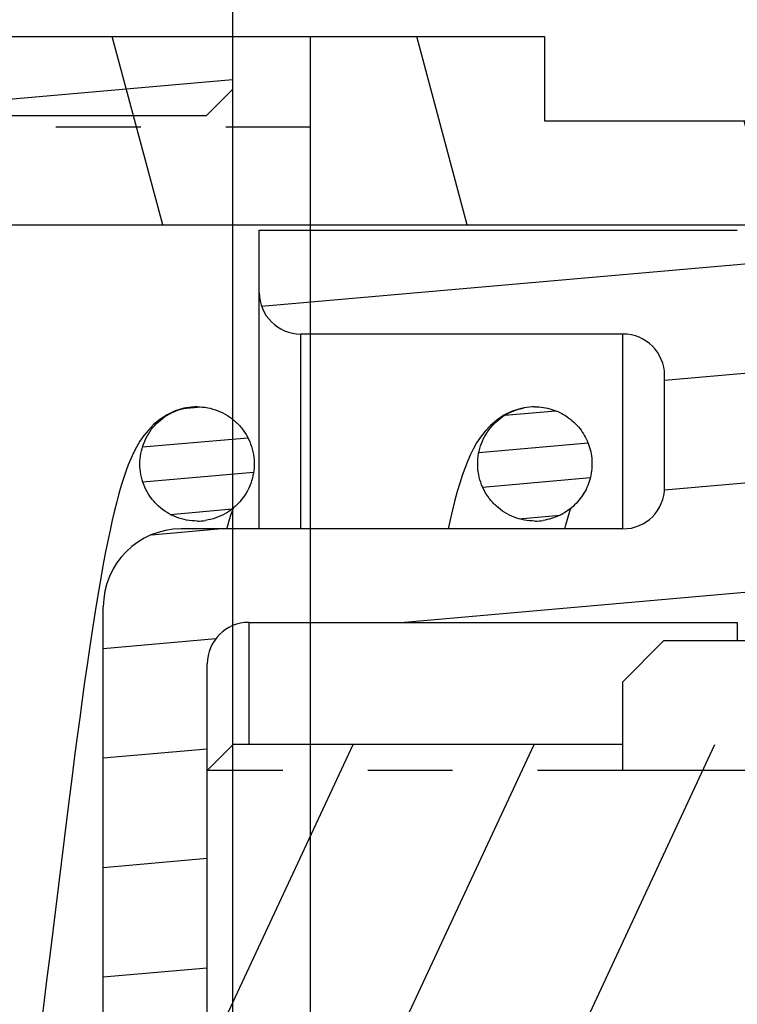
# Model space of a CAD drawing. Header units: inches. Extents: x 0 to 23.4, y 0 to 16.5.
# Tile 36 of 38: x 19.1 to 20.2, y 11.1 to 12.6. Entities that reach past the tile are written whole.
import ezdxf

# ---------------------------------------------------------------- set-up
doc = ezdxf.new("R2010")
doc.units = ezdxf.units.IN
doc.header["$LTSCALE"] = 1.2862204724
doc.header["$MEASUREMENT"] = 0
doc.linetypes.add('HIDDEN', pattern=[0.2, 0.1, -0.1])
doc.layers.get('0').update_dxf_attribs({"linetype": 'CONTINUOUS'})
doc.layers.add('DEFAULT_2', color=8, linetype='HIDDEN')

msp = doc.modelspace()

# ---------------------------------------------------------------- hatches: boundary and pattern name
at = {"linetype": 'CONTINUOUS'}
h = msp.add_hatch(dxfattribs=at)
h.set_pattern_fill('default__36', scale=0.4137720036, angle=5, style=0, pattern_type=0)
h.set_pattern_definition([(5, (0, 0), (-0.0360626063, 0.4121974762), [])])
edge = h.paths.add_edge_path()
edge.add_line((17.3025649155, 11.1373541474), (17.6017775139, 11.1373541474))
edge.add_line((17.6017775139, 11.1373541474), (17.6017775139, 10.9011336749))
edge.add_line((17.4206751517, 10.9011336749), (17.6017775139, 10.9011336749))
edge.add_line((17.4206751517, 10.9011336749), (17.4206751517, 10.3302675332))
edge.add_line((17.4206751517, 10.3302675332), (17.4994153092, 10.2515273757))
edge.add_line((17.4994153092, 10.2515273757), (18.1057145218, 10.2515273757))
edge.add_line((18.1057145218, 10.2515273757), (18.129336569, 10.2279053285))
edge.add_line((18.129336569, 10.2279053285), (18.129336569, 10.0664880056))
edge.add_line((18.129336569, 10.0664880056), (19.3891790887, 10.0664880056))
edge.add_line((19.3891790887, 10.0664880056), (19.4285491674, 10.0271179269))
edge.add_line((19.4285491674, 10.0271179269), (19.4285491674, 9.8302675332))
edge.add_line((19.4285491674, 9.8302675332), (19.3891790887, 9.7908974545))
edge.add_line((17.2631948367, 9.7908974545), (19.3891790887, 9.7908974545))
edge.add_line((17.223824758, 9.8302675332), (17.2631948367, 9.7908974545))
edge.add_line((17.223824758, 10.212157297), (17.223824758, 9.8302675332))
edge.add_line((17.160832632, 10.212157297), (17.223824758, 10.212157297))
edge.add_line((17.160832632, 10.212157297), (17.160832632, 10.3105824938))
edge.add_line((17.160832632, 10.3105824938), (16.4521712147, 10.3105824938))
edge.add_line((16.4521712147, 10.4877478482), (16.4521712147, 10.3105824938))
edge.add_line((16.4915412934, 10.5271179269), (16.4521712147, 10.4877478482))
edge.add_line((16.4915412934, 10.5271179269), (17.223824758, 10.5271179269))
edge.add_line((17.223824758, 10.9719998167), (17.223824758, 10.5271179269))
edge.add_line((17.223824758, 10.9719998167), (17.3025649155, 10.9719998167))
edge.add_line((17.3025649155, 11.1373541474), (17.3025649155, 10.9719998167))
edge = h.paths.add_edge_path()
edge.add_line((17.3025649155, 11.3735746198), (17.6017775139, 11.3735746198))
edge.add_line((17.3025649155, 11.5389289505), (17.3025649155, 11.3735746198))
edge.add_line((17.223824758, 11.5389289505), (17.3025649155, 11.5389289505))
edge.add_line((17.223824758, 11.9838108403), (17.223824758, 11.5389289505))
edge.add_line((16.4915412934, 11.9838108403), (17.223824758, 11.9838108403))
edge.add_line((16.4915412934, 11.9838108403), (16.4521712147, 12.023180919))
edge.add_line((16.4521712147, 12.2003462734), (16.4521712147, 12.023180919))
edge.add_line((17.160832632, 12.2003462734), (16.4521712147, 12.2003462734))
edge.add_line((17.160832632, 12.2003462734), (17.160832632, 12.2987714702))
edge.add_line((17.160832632, 12.2987714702), (17.223824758, 12.2987714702))
edge.add_line((17.223824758, 12.680661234), (17.223824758, 12.2987714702))
edge.add_line((17.223824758, 12.680661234), (17.2631948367, 12.7200313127))
edge.add_line((17.2631948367, 12.7200313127), (17.2631948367, 13.4183366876))
edge.add_line((17.2631948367, 13.4183366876), (17.3891790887, 13.5443209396))
edge.add_line((17.3891790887, 13.5443209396), (17.3891790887, 13.938021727))
edge.add_line((17.3891790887, 13.938021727), (17.4324861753, 14.1191240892))
edge.add_line((17.4324861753, 14.1191240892), (17.3891790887, 14.1348721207))
edge.add_line((17.3891790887, 14.1348721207), (17.4324861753, 14.3159744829))
edge.add_line((17.4324861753, 14.3159744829), (17.3891790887, 14.3263305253))
edge.add_line((17.3891790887, 14.3263305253), (17.4324861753, 14.5074328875))
edge.add_line((17.4324861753, 14.5074328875), (17.3891790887, 14.523180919))
edge.add_line((17.3891790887, 14.523180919), (17.4324861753, 14.7042832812))
edge.add_line((17.4324861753, 14.7042832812), (17.3891790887, 14.7200313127))
edge.add_line((17.3891790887, 14.7200313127), (17.4324861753, 14.9011336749))
edge.add_line((17.4324861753, 14.9011336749), (17.5191003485, 14.9011336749))
edge.add_line((17.5191003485, 12.2594013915), (17.5191003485, 14.9011336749))
edge.add_line((17.5191003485, 12.2594013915), (17.4994153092, 12.2594013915))
edge.add_line((17.4206751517, 12.180661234), (17.4994153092, 12.2594013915))
edge.add_line((17.4206751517, 12.180661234), (17.4206751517, 11.6097950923))
edge.add_line((17.4206751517, 11.6097950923), (17.6017775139, 11.6097950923))
edge.add_line((17.6017775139, 11.6097950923), (17.6017775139, 11.3735746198))
edge = h.paths.add_edge_path()
edge.add_line((18.0505964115, 12.7200313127), (19.3891790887, 12.7200313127))
edge.add_line((19.4285491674, 12.680661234), (19.3891790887, 12.7200313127))
edge.add_line((19.4285491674, 12.680661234), (19.4285491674, 12.4838108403))
edge.add_line((19.3891790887, 12.4444407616), (19.4285491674, 12.4838108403))
edge.add_line((18.129336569, 12.4444407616), (19.3891790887, 12.4444407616))
edge.add_line((18.129336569, 12.4444407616), (18.129336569, 12.2830234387))
edge.add_line((18.1057145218, 12.2594013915), (18.129336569, 12.2830234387))
edge.add_line((18.1057145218, 12.2594013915), (17.7946908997, 12.2594013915))
edge.add_line((17.7946908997, 12.2594013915), (17.7946908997, 14.9011336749))
edge.add_line((17.7946908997, 14.9011336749), (17.8813050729, 14.9011336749))
edge.add_line((17.9246121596, 14.7200313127), (17.8813050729, 14.9011336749))
edge.add_line((17.8813050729, 14.7042832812), (17.9246121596, 14.7200313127))
edge.add_line((17.9246121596, 14.523180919), (17.8813050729, 14.7042832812))
edge.add_line((17.8813050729, 14.5074328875), (17.9246121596, 14.523180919))
edge.add_line((17.9246121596, 14.3263305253), (17.8813050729, 14.5074328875))
edge.add_line((17.8813050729, 14.3159744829), (17.9246121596, 14.3263305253))
edge.add_line((17.9246121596, 14.1348721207), (17.8813050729, 14.3159744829))
edge.add_line((17.8813050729, 14.1191240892), (17.9246121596, 14.1348721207))
edge.add_line((17.9246121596, 13.938021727), (17.8813050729, 14.1191240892))
edge.add_line((17.9246121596, 13.5443209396), (17.9246121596, 13.938021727))
edge.add_line((18.0505964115, 13.4183366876), (17.9246121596, 13.5443209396))
edge.add_line((18.0505964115, 12.7200313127), (18.0505964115, 13.4183366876))
h = msp.add_hatch(dxfattribs=at)
h.set_pattern_fill('default__37', scale=0.4457542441, angle=285, style=0, pattern_type=0)
h.set_pattern_definition([(285, (0, 0), (0.4305655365, 0.1153696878), [])])
edge = h.paths.add_edge_path()
edge.add_line((18.5230373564, 9.9464092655), (19.9009901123, 9.9464092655))
edge.add_line((18.5230373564, 9.9464092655), (18.5230373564, 10.0822360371))
edge.add_line((18.4994153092, 10.1058580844), (18.5230373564, 10.0822360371))
edge.add_line((18.4994153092, 10.1058580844), (18.2316987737, 10.1058580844))
edge.add_line((18.2080767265, 10.1294801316), (18.2316987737, 10.1058580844))
edge.add_line((18.2080767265, 10.2082202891), (18.2080767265, 10.1294801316))
edge.add_line((18.2316987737, 10.2318423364), (18.2080767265, 10.2082202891))
edge.add_line((18.2316987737, 10.2318423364), (20.8852420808, 10.2318423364))
edge.add_line((20.8852420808, 10.8617635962), (20.8852420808, 10.2318423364))
edge.add_line((20.0820924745, 10.8617635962), (20.8852420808, 10.8617635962))
edge.add_line((20.0191003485, 10.9247557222), (20.0820924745, 10.8617635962))
edge.add_line((20.0191003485, 11.0586139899), (20.0191003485, 10.9247557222))
edge.add_line((20.0191003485, 11.0586139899), (21.2395727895, 11.0586139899))
edge.add_line((21.2395727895, 11.0586139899), (21.2395727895, 10.8223935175))
edge.add_line((21.2395727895, 10.8223935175), (21.2002027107, 10.7830234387))
edge.add_line((21.0820924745, 10.7830234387), (21.2002027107, 10.7830234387))
edge.add_line((21.0820924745, 10.7830234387), (21.0820924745, 10.0743620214))
edge.add_line((19.9009901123, 10.0743620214), (21.0820924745, 10.0743620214))
edge.add_line((19.9009901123, 10.0743620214), (19.9009901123, 9.9464092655))
edge = h.paths.add_edge_path()
edge.add_line((18.5230373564, 12.5645195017), (19.9009901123, 12.5645195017))
edge.add_line((19.9009901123, 12.5645195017), (19.9009901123, 12.4365667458))
edge.add_line((19.9009901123, 12.4365667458), (21.0820924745, 12.4365667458))
edge.add_line((21.0820924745, 12.4365667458), (21.0820924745, 11.7279053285))
edge.add_line((21.0820924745, 11.7279053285), (21.2002027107, 11.7279053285))
edge.add_line((21.2395727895, 11.6885352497), (21.2002027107, 11.7279053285))
edge.add_line((21.2395727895, 11.6885352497), (21.2395727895, 11.4523147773))
edge.add_line((21.2395727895, 11.4523147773), (20.0191003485, 11.4523147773))
edge.add_line((20.0191003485, 11.586173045), (20.0191003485, 11.4523147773))
edge.add_line((20.0191003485, 11.586173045), (20.0820924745, 11.649165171))
edge.add_line((20.0820924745, 11.649165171), (20.8852420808, 11.649165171))
edge.add_line((20.8852420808, 12.2790864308), (20.8852420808, 11.649165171))
edge.add_line((18.2316987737, 12.2790864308), (20.8852420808, 12.2790864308))
edge.add_line((18.2316987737, 12.2790864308), (18.2080767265, 12.3027084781))
edge.add_line((18.2080767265, 12.3814486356), (18.2080767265, 12.3027084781))
edge.add_line((18.2080767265, 12.3814486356), (18.2316987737, 12.4050706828))
edge.add_line((18.4994153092, 12.4050706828), (18.2316987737, 12.4050706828))
edge.add_line((18.4994153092, 12.4050706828), (18.5230373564, 12.4286927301))
edge.add_line((18.5230373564, 12.4286927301), (18.5230373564, 12.5645195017))
h = msp.add_hatch(dxfattribs=at)
h.set_pattern_fill('default__44', scale=0.1652765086, angle=5, style=0, pattern_type=0)
h.set_pattern_definition([(5, (0, 0), (-0.0144047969, 0.1646475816), [])])
edge = h.paths.add_edge_path()
edge.add_line((20.2562399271, 10.7713193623), (20.2562399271, 10.3029188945))
edge.add_ellipse((20.1932478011, 10.3029188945), major_axis=(0.062992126, 0), ratio=0.9997791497, start_angle=-90, end_angle=0)
edge.add_line((19.4688383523, 10.2399406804), (20.1932478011, 10.2399406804))
edge.add_line((19.4688383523, 10.2399406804), (19.4688383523, 10.3344080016))
edge.add_ellipse((19.5318304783, 10.3344080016), major_axis=(0.062992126, 0), ratio=0.9997791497, start_angle=450, end_angle=540, ccw=False)
edge.add_line((20.0200194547, 10.3973862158), (19.5318304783, 10.3973862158))
edge.add_ellipse((20.0200194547, 10.4603644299), major_axis=(0.062992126, -0), ratio=0.9997791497, start_angle=270, end_angle=360, ccw=False)
edge.add_line((20.0830115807, 10.4603644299), (20.0830115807, 10.6296183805))
edge.add_ellipse((20.0200194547, 10.6296183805), major_axis=(0.062992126, -0), ratio=0.9997791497, start_angle=360, end_angle=450, ccw=False)
edge.add_line((20.0200194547, 10.6925965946), (19.3507281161, 10.6925965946))
edge.add_ellipse((19.3507281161, 10.8106807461), major_axis=(0.1181102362, 0), ratio=0.9997791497, start_angle=180, end_angle=270, ccw=False)
edge.add_line((19.2326178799, 10.8106807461), (19.2326178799, 11.7002480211))
edge.add_ellipse((19.3507281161, 11.7002480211), major_axis=(0.1181102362, 0), ratio=0.9997791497, start_angle=90, end_angle=-180)
edge.add_line((20.0200194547, 11.8183321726), (19.3507281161, 11.8183321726))
edge.add_ellipse((20.0200194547, 11.8813103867), major_axis=(0.062992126, 0), ratio=0.9997791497, start_angle=-90, end_angle=0)
edge.add_line((20.0830115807, 11.8813103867), (20.0830115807, 12.0505643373))
edge.add_ellipse((20.0200194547, 12.0505643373), major_axis=(0.062992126, -0), ratio=0.9997791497, start_angle=0, end_angle=90)
edge.add_line((20.0200194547, 12.1135425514), (19.5318304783, 12.1135425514))
edge.add_ellipse((19.5318304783, 12.1765207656), major_axis=(0.062992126, 0), ratio=0.9997791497, start_angle=-180, end_angle=-90)
edge.add_line((19.4688383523, 12.1765207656), (19.4688383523, 12.2709880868))
edge.add_line((19.4688383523, 12.2709880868), (20.1932478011, 12.2709880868))
edge.add_ellipse((20.1932478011, 12.2080098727), major_axis=(0.062992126, 0), ratio=0.9997791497, start_angle=360, end_angle=450, ccw=False)
edge.add_line((20.2562399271, 12.2080098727), (20.2562399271, 11.7396094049))
edge.add_ellipse((20.1932478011, 11.7396094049), major_axis=(0.062992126, -0), ratio=0.9997791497, start_angle=270, end_angle=360, ccw=False)
edge.add_line((19.4530903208, 11.6766311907), (20.1932478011, 11.6766311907))
edge.add_ellipse((19.4530903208, 11.6136529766), major_axis=(0.062992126, 0), ratio=0.9997791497, start_angle=450, end_angle=540, ccw=False)
edge.add_line((19.3900981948, 10.8972757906), (19.3900981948, 11.6136529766))
edge.add_ellipse((19.4530903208, 10.8972757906), major_axis=(0.062992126, 0), ratio=0.9997791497, start_angle=-180, end_angle=-90)
edge.add_line((19.4530903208, 10.8342975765), (20.1932478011, 10.8342975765))
edge.add_ellipse((20.1932478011, 10.7713193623), major_axis=(0.062992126, 0), ratio=0.9997791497, start_angle=0, end_angle=90)
h = msp.add_hatch(dxfattribs=at)
h.set_pattern_fill('default__41', scale=0.0526571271, angle=5, style=0, pattern_type=0)
h.set_pattern_definition([(5, (0, 0), (-0.004589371, 0.0524567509), [])])
edge = h.paths.add_edge_path()
edge.add_spline(control_points=[(18.6069493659, 10.6807881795), (18.6130472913, 10.6807881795), (18.6249643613, 10.6794906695), (18.642350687, 10.6738842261), (18.6582083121, 10.6648015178), (18.6716874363, 10.6526187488), (18.6824744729, 10.6377862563), (18.6899199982, 10.6212485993), (18.6936873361, 10.6032545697), (18.6936878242, 10.5851353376), (18.6899206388, 10.5671398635), (18.6824765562, 10.5506033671), (18.671687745, 10.5357679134), (18.6582113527, 10.5235869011), (18.6423503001, 10.5145018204), (18.6249676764, 10.5088964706), (18.6130486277, 10.5075980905), (18.6069493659, 10.5075980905)], knot_values=[0, 0, 0, 0, 0.0666666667, 0.1333333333, 0.2, 0.2666666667, 0.3333333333, 0.4, 0.4666666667, 0.5333333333, 0.6, 0.6666666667, 0.7333333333, 0.8, 0.8666666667, 0.9333333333, 1, 1, 1, 1], degree=3, periodic=0)
edge.add_spline(control_points=[(18.6069493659, 10.5075980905), (18.6008514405, 10.5075980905), (18.5889343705, 10.5088956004), (18.5715480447, 10.5145020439), (18.5556904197, 10.5235847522), (18.5422112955, 10.5357675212), (18.5314242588, 10.5506000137), (18.5239787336, 10.5671376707), (18.5202113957, 10.5851317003), (18.5202109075, 10.6032509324), (18.523978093, 10.6212464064), (18.5314221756, 10.6377829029), (18.5422109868, 10.6526183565), (18.5556873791, 10.6647993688), (18.5715484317, 10.6738844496), (18.5889310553, 10.6794897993), (18.600850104, 10.6807881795), (18.6069493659, 10.6807881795)], knot_values=[0, 0, 0, 0, 0.0666666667, 0.1333333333, 0.2, 0.2666666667, 0.3333333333, 0.4, 0.4666666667, 0.5333333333, 0.6, 0.6666666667, 0.7333333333, 0.8, 0.8666666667, 0.9333333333, 1, 1, 1, 1], degree=3, periodic=0)
edge = h.paths.add_edge_path()
edge.add_spline(control_points=[(19.1187603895, 10.6807881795), (19.1248583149, 10.6807881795), (19.1367753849, 10.6794906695), (19.1541617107, 10.6738842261), (19.1700193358, 10.6648015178), (19.1834984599, 10.6526187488), (19.1942854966, 10.6377862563), (19.2017310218, 10.6212485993), (19.2054983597, 10.6032545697), (19.2054988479, 10.5851353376), (19.2017316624, 10.5671398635), (19.1942875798, 10.5506033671), (19.1834987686, 10.5357679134), (19.1700223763, 10.5235869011), (19.1541613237, 10.5145018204), (19.1367787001, 10.5088964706), (19.1248596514, 10.5075980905), (19.1187603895, 10.5075980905)], knot_values=[0, 0, 0, 0, 0.0666666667, 0.1333333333, 0.2, 0.2666666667, 0.3333333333, 0.4, 0.4666666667, 0.5333333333, 0.6, 0.6666666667, 0.7333333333, 0.8, 0.8666666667, 0.9333333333, 1, 1, 1, 1], degree=3, periodic=0)
edge.add_spline(control_points=[(19.1187603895, 10.5075980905), (19.1126624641, 10.5075980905), (19.1007453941, 10.5088956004), (19.0833590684, 10.5145020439), (19.0675014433, 10.5235847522), (19.0540223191, 10.5357675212), (19.0432352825, 10.5506000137), (19.0357897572, 10.5671376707), (19.0320224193, 10.5851317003), (19.0320219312, 10.6032509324), (19.0357891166, 10.6212464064), (19.0432331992, 10.6377829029), (19.0540220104, 10.6526183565), (19.0674984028, 10.6647993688), (19.0833594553, 10.6738844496), (19.100742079, 10.6794897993), (19.1126611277, 10.6807881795), (19.1187603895, 10.6807881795)], knot_values=[0, 0, 0, 0, 0.0666666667, 0.1333333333, 0.2, 0.2666666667, 0.3333333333, 0.4, 0.4666666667, 0.5333333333, 0.6, 0.6666666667, 0.7333333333, 0.8, 0.8666666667, 0.9333333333, 1, 1, 1, 1], degree=3, periodic=0)
edge = h.paths.add_edge_path()
edge.add_spline(control_points=[(18.3510438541, 12.0033306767), (18.3571432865, 12.0033306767), (18.3690626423, 12.0020322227), (18.3864456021, 11.9964266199), (18.4023069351, 11.9873411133), (18.4157834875, 11.9751595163), (18.4265723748, 11.9603232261), (18.4340162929, 11.943785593), (18.4377828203, 11.9257888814), (18.4377813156, 11.9076696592), (18.4340133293, 11.8896768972), (18.4265676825, 11.8731404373), (18.415780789, 11.8583088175), (18.402301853, 11.8461266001), (18.3864444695, 11.8370442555), (18.3690584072, 11.8314380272), (18.3571416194, 11.8301405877), (18.3510438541, 11.8301405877)], knot_values=[0, 0, 0, 0, 0.0666666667, 0.1333333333, 0.2, 0.2666666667, 0.3333333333, 0.4, 0.4666666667, 0.5333333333, 0.6, 0.6666666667, 0.7333333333, 0.8, 0.8666666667, 0.9333333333, 1, 1, 1, 1], degree=3, periodic=0)
edge.add_spline(control_points=[(18.3510438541, 11.8301405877), (18.3449444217, 11.8301405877), (18.3330250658, 11.8314390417), (18.315642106, 11.8370446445), (18.299780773, 11.8461301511), (18.2863042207, 11.8583117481), (18.2755153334, 11.8731480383), (18.2680714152, 11.8896856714), (18.2643048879, 11.907682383), (18.2643063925, 11.9258016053), (18.2680743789, 11.9437943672), (18.2755200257, 11.9603308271), (18.2863069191, 11.9751624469), (18.2997858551, 11.9873446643), (18.3156432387, 11.9964270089), (18.333029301, 12.0020332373), (18.3449460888, 12.0033306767), (18.3510438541, 12.0033306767)], knot_values=[0, 0, 0, 0, 0.0666666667, 0.1333333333, 0.2, 0.2666666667, 0.3333333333, 0.4, 0.4666666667, 0.5333333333, 0.6, 0.6666666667, 0.7333333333, 0.8, 0.8666666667, 0.9333333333, 1, 1, 1, 1], degree=3, periodic=0)
edge = h.paths.add_edge_path()
edge.add_spline(control_points=[(18.8628548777, 12.0033306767), (18.8689543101, 12.0033306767), (18.8808736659, 12.0020322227), (18.8982566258, 11.9964266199), (18.9141179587, 11.9873411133), (18.9275945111, 11.9751595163), (18.9383833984, 11.9603232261), (18.9458273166, 11.943785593), (18.9495938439, 11.9257888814), (18.9495923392, 11.9076696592), (18.9458243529, 11.8896768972), (18.9383787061, 11.8731404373), (18.9275918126, 11.8583088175), (18.9141128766, 11.8461266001), (18.8982554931, 11.8370442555), (18.8808694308, 11.8314380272), (18.868952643, 11.8301405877), (18.8628548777, 11.8301405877)], knot_values=[0, 0, 0, 0, 0.0666666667, 0.1333333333, 0.2, 0.2666666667, 0.3333333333, 0.4, 0.4666666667, 0.5333333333, 0.6, 0.6666666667, 0.7333333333, 0.8, 0.8666666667, 0.9333333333, 1, 1, 1, 1], degree=3, periodic=0)
edge.add_spline(control_points=[(18.8628548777, 11.8301405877), (18.8567554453, 11.8301405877), (18.8448360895, 11.8314390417), (18.8274531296, 11.8370446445), (18.8115917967, 11.8461301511), (18.7981152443, 11.8583117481), (18.787326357, 11.8731480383), (18.7798824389, 11.8896856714), (18.7761159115, 11.907682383), (18.7761174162, 11.9258016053), (18.7798854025, 11.9437943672), (18.7873310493, 11.9603308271), (18.7981179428, 11.9751624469), (18.8115968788, 11.9873446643), (18.8274542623, 11.9964270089), (18.8448403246, 12.0020332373), (18.8567571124, 12.0033306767), (18.8628548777, 12.0033306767)], knot_values=[0, 0, 0, 0, 0.0666666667, 0.1333333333, 0.2, 0.2666666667, 0.3333333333, 0.4, 0.4666666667, 0.5333333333, 0.6, 0.6666666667, 0.7333333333, 0.8, 0.8666666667, 0.9333333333, 1, 1, 1, 1], degree=3, periodic=0)
edge = h.paths.add_edge_path()
edge.add_spline(control_points=[(19.6305714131, 10.6807881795), (19.6366693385, 10.6807881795), (19.6485864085, 10.6794906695), (19.6659727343, 10.6738842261), (19.6818303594, 10.6648015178), (19.6953094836, 10.6526187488), (19.7060965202, 10.6377862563), (19.7135420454, 10.6212485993), (19.7173093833, 10.6032545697), (19.7173098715, 10.5851353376), (19.713542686, 10.5671398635), (19.7060986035, 10.5506033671), (19.6953097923, 10.5357679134), (19.6818333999, 10.5235869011), (19.6659723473, 10.5145018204), (19.6485897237, 10.5088964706), (19.636670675, 10.5075980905), (19.6305714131, 10.5075980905)], knot_values=[0, 0, 0, 0, 0.0666666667, 0.1333333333, 0.2, 0.2666666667, 0.3333333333, 0.4, 0.4666666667, 0.5333333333, 0.6, 0.6666666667, 0.7333333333, 0.8, 0.8666666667, 0.9333333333, 1, 1, 1, 1], degree=3, periodic=0)
edge.add_spline(control_points=[(19.6305714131, 10.5075980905), (19.6244734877, 10.5075980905), (19.6125564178, 10.5088956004), (19.595170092, 10.5145020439), (19.5793124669, 10.5235847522), (19.5658333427, 10.5357675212), (19.5550463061, 10.5506000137), (19.5476007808, 10.5671376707), (19.5438334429, 10.5851317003), (19.5438329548, 10.6032509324), (19.5476001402, 10.6212464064), (19.5550442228, 10.6377829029), (19.565833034, 10.6526183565), (19.5793094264, 10.6647993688), (19.595170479, 10.6738844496), (19.6125531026, 10.6794897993), (19.6244721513, 10.6807881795), (19.6305714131, 10.6807881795)], knot_values=[0, 0, 0, 0, 0.0666666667, 0.1333333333, 0.2, 0.2666666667, 0.3333333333, 0.4, 0.4666666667, 0.5333333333, 0.6, 0.6666666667, 0.7333333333, 0.8, 0.8666666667, 0.9333333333, 1, 1, 1, 1], degree=3, periodic=0)
edge = h.paths.add_edge_path()
edge.add_spline(control_points=[(20.1423824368, 10.6807881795), (20.1484803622, 10.6807881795), (20.1603974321, 10.6794906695), (20.1777837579, 10.6738842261), (20.193641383, 10.6648015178), (20.2071205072, 10.6526187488), (20.2179075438, 10.6377862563), (20.225353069, 10.6212485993), (20.229120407, 10.6032545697), (20.2291208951, 10.5851353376), (20.2253537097, 10.5671398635), (20.2179096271, 10.5506033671), (20.2071208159, 10.5357679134), (20.1936444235, 10.5235869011), (20.1777833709, 10.5145018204), (20.1604007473, 10.5088964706), (20.1484816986, 10.5075980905), (20.1423824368, 10.5075980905)], knot_values=[0, 0, 0, 0, 0.0666666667, 0.1333333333, 0.2, 0.2666666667, 0.3333333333, 0.4, 0.4666666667, 0.5333333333, 0.6, 0.6666666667, 0.7333333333, 0.8, 0.8666666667, 0.9333333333, 1, 1, 1, 1], degree=3, periodic=0)
edge.add_spline(control_points=[(20.1423824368, 10.5075980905), (20.1362845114, 10.5075980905), (20.1243674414, 10.5088956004), (20.1069811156, 10.5145020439), (20.0911234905, 10.5235847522), (20.0776443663, 10.5357675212), (20.0668573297, 10.5506000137), (20.0594118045, 10.5671376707), (20.0556444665, 10.5851317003), (20.0556439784, 10.6032509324), (20.0594111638, 10.6212464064), (20.0668552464, 10.6377829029), (20.0776440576, 10.6526183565), (20.09112045, 10.6647993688), (20.1069815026, 10.6738844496), (20.1243641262, 10.6794897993), (20.1362831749, 10.6807881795), (20.1423824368, 10.6807881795)], knot_values=[0, 0, 0, 0, 0.0666666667, 0.1333333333, 0.2, 0.2666666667, 0.3333333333, 0.4, 0.4666666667, 0.5333333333, 0.6, 0.6666666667, 0.7333333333, 0.8, 0.8666666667, 0.9333333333, 1, 1, 1, 1], degree=3, periodic=0)
edge = h.paths.add_edge_path()
edge.add_spline(control_points=[(19.3746659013, 12.0033306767), (19.3807653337, 12.0033306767), (19.3926846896, 12.0020322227), (19.4100676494, 11.9964266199), (19.4259289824, 11.9873411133), (19.4394055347, 11.9751595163), (19.450194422, 11.9603232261), (19.4576383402, 11.943785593), (19.4614048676, 11.9257888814), (19.4614033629, 11.9076696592), (19.4576353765, 11.8896768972), (19.4501897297, 11.8731404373), (19.4394028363, 11.8583088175), (19.4259239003, 11.8461266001), (19.4100665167, 11.8370442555), (19.3926804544, 11.8314380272), (19.3807636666, 11.8301405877), (19.3746659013, 11.8301405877)], knot_values=[0, 0, 0, 0, 0.0666666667, 0.1333333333, 0.2, 0.2666666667, 0.3333333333, 0.4, 0.4666666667, 0.5333333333, 0.6, 0.6666666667, 0.7333333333, 0.8, 0.8666666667, 0.9333333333, 1, 1, 1, 1], degree=3, periodic=0)
edge.add_spline(control_points=[(19.3746659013, 11.8301405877), (19.3685664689, 11.8301405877), (19.3566471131, 11.8314390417), (19.3392641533, 11.8370446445), (19.3234028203, 11.8461301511), (19.3099262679, 11.8583117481), (19.2991373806, 11.8731480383), (19.2916934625, 11.8896856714), (19.2879269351, 11.907682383), (19.2879284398, 11.9258016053), (19.2916964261, 11.9437943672), (19.2991420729, 11.9603308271), (19.3099289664, 11.9751624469), (19.3234079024, 11.9873446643), (19.3392652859, 11.9964270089), (19.3566513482, 12.0020332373), (19.368568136, 12.0033306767), (19.3746659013, 12.0033306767)], knot_values=[0, 0, 0, 0, 0.0666666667, 0.1333333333, 0.2, 0.2666666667, 0.3333333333, 0.4, 0.4666666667, 0.5333333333, 0.6, 0.6666666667, 0.7333333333, 0.8, 0.8666666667, 0.9333333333, 1, 1, 1, 1], degree=3, periodic=0)
edge = h.paths.add_edge_path()
edge.add_spline(control_points=[(19.8864769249, 12.0033306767), (19.8925763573, 12.0033306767), (19.9044957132, 12.0020322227), (19.921878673, 11.9964266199), (19.937740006, 11.9873411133), (19.9512165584, 11.9751595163), (19.9620054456, 11.9603232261), (19.9694493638, 11.943785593), (19.9732158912, 11.9257888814), (19.9732143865, 11.9076696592), (19.9694464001, 11.8896768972), (19.9620007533, 11.8731404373), (19.9512138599, 11.8583088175), (19.9377349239, 11.8461266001), (19.9218775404, 11.8370442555), (19.9044914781, 11.8314380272), (19.8925746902, 11.8301405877), (19.8864769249, 11.8301405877)], knot_values=[0, 0, 0, 0, 0.0666666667, 0.1333333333, 0.2, 0.2666666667, 0.3333333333, 0.4, 0.4666666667, 0.5333333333, 0.6, 0.6666666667, 0.7333333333, 0.8, 0.8666666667, 0.9333333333, 1, 1, 1, 1], degree=3, periodic=0)
edge.add_spline(control_points=[(19.8864769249, 11.8301405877), (19.8803774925, 11.8301405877), (19.8684581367, 11.8314390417), (19.8510751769, 11.8370446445), (19.8352138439, 11.8461301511), (19.8217372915, 11.8583117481), (19.8109484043, 11.8731480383), (19.8035044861, 11.8896856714), (19.7997379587, 11.907682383), (19.7997394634, 11.9258016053), (19.8035074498, 11.9437943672), (19.8109530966, 11.9603308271), (19.82173999, 11.9751624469), (19.835218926, 11.9873446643), (19.8510763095, 11.9964270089), (19.8684623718, 12.0020332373), (19.8803791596, 12.0033306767), (19.8864769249, 12.0033306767)], knot_values=[0, 0, 0, 0, 0.0666666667, 0.1333333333, 0.2, 0.2666666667, 0.3333333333, 0.4, 0.4666666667, 0.5333333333, 0.6, 0.6666666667, 0.7333333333, 0.8, 0.8666666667, 0.9333333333, 1, 1, 1, 1], degree=3, periodic=0)
h = msp.add_hatch(dxfattribs=at)
h.set_pattern_fill('default__48', scale=0.2484068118, angle=245, style=0, pattern_type=0)
h.set_pattern_definition([(245, (0, 0), (0.2251330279, -0.104981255), [])])
edge = h.paths.add_edge_path()
edge.add_line((22.0672635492, 11.6097168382), (22.0672635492, 11.4539018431))
edge.add_line((21.7837989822, 11.4539018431), (22.0672635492, 11.4539018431))
edge.add_line((21.7837989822, 11.0570269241), (21.7837989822, 11.4539018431))
edge.add_line((21.7837989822, 11.0570269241), (22.0672635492, 11.0570269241))
edge.add_line((22.0672635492, 11.0570269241), (22.0672635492, 10.901211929))
edge.add_ellipse((22.0278934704, 10.901211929), major_axis=(0.0393700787, -0), ratio=0.9997791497, start_angle=270, end_angle=360, ccw=False)
edge.add_line((22.0278934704, 10.8618505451), (21.5948226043, 10.8618505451))
edge.add_line((21.5948226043, 11.0192960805), (21.5948226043, 10.8618505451))
edge.add_line((21.5948226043, 11.0192960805), (19.4294682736, 11.0192960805))
edge.add_line((19.4294682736, 11.0192960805), (19.3900981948, 11.0586574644))
edge.add_line((19.3900981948, 11.4522713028), (19.3900981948, 11.0586574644))
edge.add_line((19.4294682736, 11.4916326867), (19.3900981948, 11.4522713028))
edge.add_line((21.5948226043, 11.4916326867), (19.4294682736, 11.4916326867))
edge.add_line((21.5948226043, 11.6490782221), (21.5948226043, 11.4916326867))
edge.add_line((22.0278934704, 11.6490782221), (21.5948226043, 11.6490782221))
edge.add_ellipse((22.0278934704, 11.6097168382), major_axis=(0.0393700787, 0), ratio=0.9997791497, start_angle=0, end_angle=90)

# ---------------------------------------------------------------- linework, layer by layer
at = {"color": 7, "linetype": 'CONTINUOUS'}
for p, q in [((19.4285491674, 12.680661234), (19.4285491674, 9.8302675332)), ((18.5230373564, 12.5645195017), (19.9009901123, 12.5645195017)), ((19.5466594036, 9.9464092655), (19.5466594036, 12.5645195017)), ((19.9009901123, 12.5645195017), (19.9009901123, 12.4365667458)), ((19.3891790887, 12.4444407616), (19.4285491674, 12.4838108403)), ((18.129336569, 12.4444407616), (19.3891790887, 12.4444407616)), ((19.9009901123, 12.4365667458), (21.0820924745, 12.4365667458)), ((18.2316987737, 12.2790864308), (20.8852420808, 12.2790864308)), ((19.4688383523, 12.2709880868), (20.1932478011, 12.2709880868)), ((19.4688383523, 11.8183321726), (19.4688383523, 12.2709880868)), ((20.0200194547, 12.1135425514), (19.5318304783, 12.1135425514)), ((20.0830115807, 11.8813103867), (20.0830115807, 12.0505643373)), ((20.0200194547, 11.8183321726), (19.3507281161, 11.8183321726)), ((19.2326178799, 10.8106807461), (19.2326178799, 11.7002480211)), ((19.4530903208, 11.6766311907), (20.1932478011, 11.6766311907)), ((20.0191003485, 11.586173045), (20.0820924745, 11.649165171)), ((20.0820924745, 11.649165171), (20.8852420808, 11.649165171)), ((19.3900981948, 10.8972757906), (19.3900981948, 11.6136529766)), ((20.0191003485, 11.586173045), (20.0191003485, 11.4523147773)), ((19.4294682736, 11.4916326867), (19.3900981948, 11.4522713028)), ((20.0191003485, 11.4916326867), (19.4294682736, 11.4916326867)), ((21.2395727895, 11.4523147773), (20.0191003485, 11.4523147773))]:
    msp.add_line(p, q, dxfattribs=at)
at = {"color": 9, "linetype": 'CONTINUOUS'}
for p, q in [((19.5318304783, 11.8183321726), (19.5318304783, 12.1135425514)), ((20.0200194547, 11.8183321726), (20.0200194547, 12.1135425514)), ((19.4530903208, 11.6766311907), (19.4530903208, 11.4916326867)), ((20.1932478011, 11.6766311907), (20.1932478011, 11.649165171))]:
    msp.add_line(p, q, dxfattribs=at)
at = {"color": 7, "linetype": 'CONTINUOUS'}
for points in [[(19.3583087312, 12.0017444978), (19.354833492, 12.0010035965), (19.3415006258, 11.9968888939), (19.3291639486, 11.9911077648), (19.3183351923, 11.9841660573), (19.3089179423, 11.9763675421), (19.3008561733, 11.9680918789), (19.2939548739, 11.959560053), (19.2880737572, 11.9509924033), (19.2829434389, 11.9423388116), (19.2783758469, 11.9335437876), (19.2742162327, 11.924511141), (19.2703412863, 11.9151206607), (19.2666682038, 11.90527729), (19.2631284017, 11.8948710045), (19.2596757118, 11.8838161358), (19.2562663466, 11.8720014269), (19.2528868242, 11.8593961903), (19.2495205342, 11.8459503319), (19.2461593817, 11.8316400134), (19.2427968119, 11.8164455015), (19.2394257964, 11.8003426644), (19.2360419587, 11.7833181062), (19.2326390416, 11.7653478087), (19.2292121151, 11.7464128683), (19.2257577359, 11.726502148), (19.2222725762, 11.705605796)], [(19.8700812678, 12.0017370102), (19.8658911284, 12.0008253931), (19.8522646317, 11.9964760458), (19.8397130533, 11.9903961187), (19.8287534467, 11.9831248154), (19.819260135, 11.974979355), (19.8111516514, 11.9663432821), (19.8042148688, 11.9574268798), (19.7982901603, 11.9484300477), (19.7931008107, 11.9392816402), (19.7884548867, 11.9299080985), (19.7841902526, 11.9201820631), (19.7801806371, 11.9099547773), (19.7763420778, 11.8991052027), (19.7725998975, 11.8874794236), (19.7689251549, 11.8750235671), (19.7652885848, 11.8616640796), (19.7616739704, 11.8473586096), (19.758068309, 11.8320692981), (19.7550295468, 11.8183321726)], [(19.419934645, 11.8183321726), (19.4212500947, 11.823318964), (19.4239408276, 11.8327447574), (19.4264436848, 11.8407930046), (19.4286716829, 11.8473244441), (19.4296842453, 11.8500145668)], [(19.9317384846, 11.8183321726), (19.9333862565, 11.8244987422), (19.9358064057, 11.8329277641), (19.9380797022, 11.8402539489), (19.9401582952, 11.8464129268), (19.9414875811, 11.8500083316)], [(19.2222725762, 11.705605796), (19.2187542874, 11.6837210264), (19.2152005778, 11.6608473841), (19.2116097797, 11.6369908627), (19.2079802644, 11.6121607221), (19.2043108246, 11.5863724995), (19.2006002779, 11.5596457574), (19.196847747, 11.5320064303), (19.1930532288, 11.5034916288), (19.1892135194, 11.4741189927), (19.1853293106, 11.4439405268), (19.181389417, 11.4129201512), (19.1773863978, 11.3810539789), (19.17331026, 11.3483228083), (19.1560905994, 11.2087677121)], [(19.1560905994, 11.2087677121), (19.1515112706, 11.1718313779), (19.1468040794, 11.134177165), (19.1419555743, 11.0958574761), (19.1376194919, 11.0620985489)]]:
    msp.add_lwpolyline(points, dxfattribs=at)
for centre, radius, start, end in [((19.5318230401, 12.1765282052), 0.0629851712, 180.0067676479, 270.0067662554), ((20.020026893, 12.0505568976), 0.0629851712, 0.0067677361, 90.0067663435), ((19.3747529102, 11.917313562), 0.0860171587, 90.0579563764, 101.0133692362), ((19.8865642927, 11.9173086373), 0.0860220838, 90.0581921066, 101.0392807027), ((20.020026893, 11.8813178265), 0.0629851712, 269.9932336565, 359.993232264), ((19.3746106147, 11.9156567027), 0.0855161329, 270.0370420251, 278.561619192), ((19.8864213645, 11.9156617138), 0.0855211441, 270.0372233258, 278.5846213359), ((19.3507207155, 11.7002275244), 0.1181043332, 89.9964097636, 179.9900563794), ((19.4530828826, 11.613645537), 0.0629851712, 89.9932337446, 179.9932323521)]:
    msp.add_arc(centre, radius, start, end, dxfattribs=at)
for points, knots in [([(19.3746659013, 11.8301405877), (19.3640759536, 11.8301405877), (19.3479891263, 11.8332116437), (19.3288876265, 11.8426441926), (19.3160684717, 11.8523077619), (19.3052781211, 11.8641718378), (19.2967858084, 11.8777753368), (19.290926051, 11.8927112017), (19.2879915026, 11.9084810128), (19.2879511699, 11.9245182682), (19.2917277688, 11.9455063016), (19.3038242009, 11.9698167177), (19.3276431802, 11.9918546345), (19.3479234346, 11.9997292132), (19.3583203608, 12.0017465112)], [0, 0, 0, 0, 0.1247520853, 0.1873907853, 0.2500179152, 0.3126538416, 0.3752857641, 0.4379080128, 0.5005381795, 0.5631620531, 0.6257925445, 0.7505131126, 0.8752375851, 1, 1, 1, 1]), ([(19.3746659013, 12.0033306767), (19.3854082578, 12.0033306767), (19.401732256, 12.0001690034), (19.4210486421, 11.9904704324), (19.4339600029, 11.9805383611), (19.4447642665, 11.9683711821), (19.453182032, 11.9544449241), (19.4588533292, 11.9391843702), (19.4615081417, 11.9231275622), (19.4611859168, 11.9068566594), (19.4568131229, 11.8856716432), (19.4463545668, 11.8661737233), (19.4313503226, 11.850595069), (19.4136802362, 11.8381139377), (19.3979669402, 11.8326883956), (19.3873416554, 11.8310935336)], [0, 0, 0, 0, 0.1246729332, 0.1872798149, 0.2498751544, 0.3124784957, 0.3750791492, 0.4376675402, 0.5002666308, 0.5628590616, 0.6254553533, 0.7501038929, 0.8127086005, 0.87530436, 1, 1, 1, 1]), ([(19.8864769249, 11.8301405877), (19.8758885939, 11.8301405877), (19.8598042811, 11.8332106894), (19.8407050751, 11.8426404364), (19.8278869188, 11.8523011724), (19.8170967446, 11.8641620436), (19.8086036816, 11.877762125), (19.8027419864, 11.8926945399), (19.7998045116, 11.9084612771), (19.7997604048, 11.9244960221), (19.8035306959, 11.9454818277), (19.8156176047, 11.9697921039), (19.8394245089, 11.9918354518), (19.8596982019, 11.9997173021), (19.8700926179, 12.0017389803)], [0, 0, 0, 0, 0.1247521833, 0.1873908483, 0.2500179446, 0.3126538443, 0.3752857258, 0.4379079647, 0.500538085, 0.5631619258, 0.6257924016, 0.7505129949, 0.8752376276, 1, 1, 1, 1]), ([(19.8864769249, 12.0033306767), (19.8951378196, 12.0033306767), (19.9125529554, 12.0006229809), (19.9363125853, 11.9892046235), (19.9554963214, 11.9710977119), (19.9686058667, 11.9482159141), (19.974168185, 11.9224374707), (19.9723290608, 11.9005090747), (19.9669926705, 11.8839411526), (19.9591975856, 11.868395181), (19.95079809, 11.858143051), (19.9443688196, 11.8523410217)], [0, 0, 0, 0, 0.1249750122, 0.2499386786, 0.374891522, 0.4998488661, 0.6247845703, 0.7497375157, 0.8123788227, 0.8750350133, 1, 1, 1, 1]), ([(19.9443688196, 11.8523410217), (19.9381262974, 11.8467075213), (19.9238612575, 11.8372796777), (19.9075051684, 11.8323506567), (19.8991871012, 11.8310987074)], [0, 0, 0, 0, 0.4999077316, 1, 1, 1, 1])]:
    msp.add_open_spline(points, degree=3, knots=knots, dxfattribs=at)
at = {"layer": 'DEFAULT_2', "color": 8, "linetype": 'HIDDEN'}
for p, q in [((19.5466594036, 12.4271179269), (18.5230373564, 12.4271179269)), ((20.0191003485, 11.4523147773), (19.3900981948, 11.4523147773))]:
    msp.add_line(p, q, dxfattribs=at)

doc.saveas('drawing.dxf')
